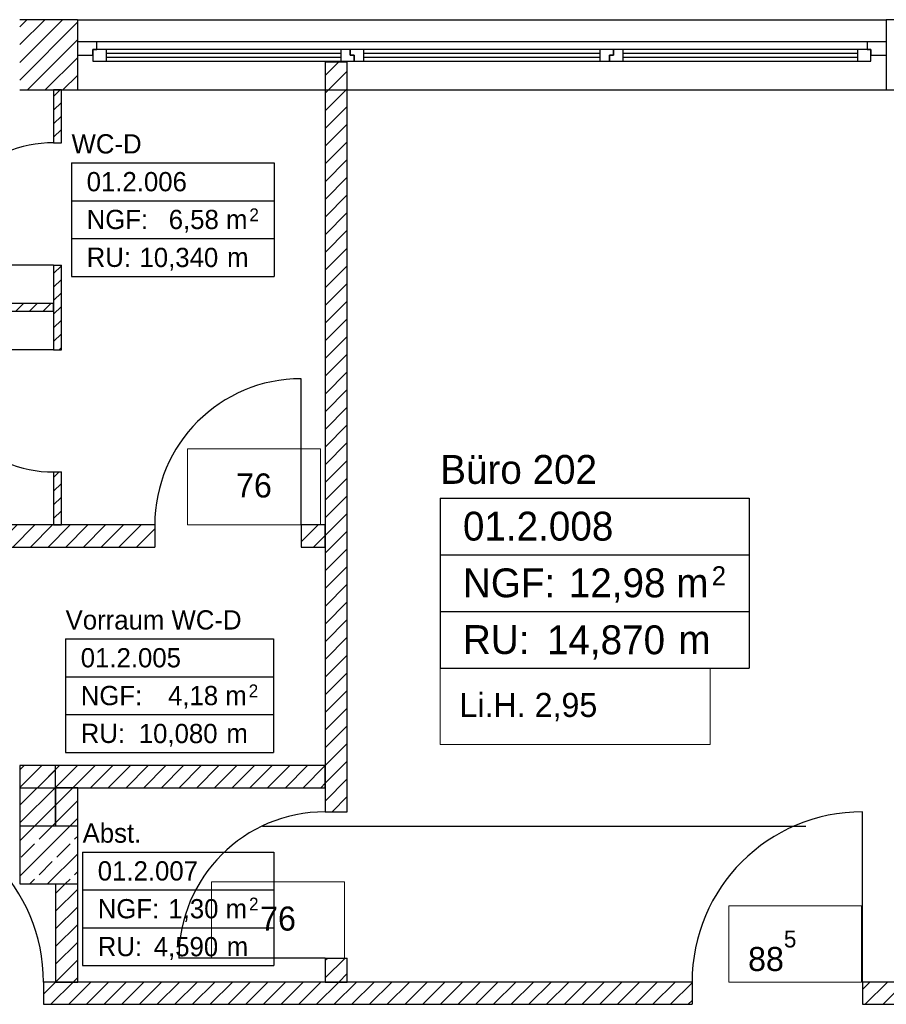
# Model space of a CAD drawing. Extents: x -28.8 to 46.3, y -2.8 to 85.1.
# Tile 6 of 16: x 9.2 to 13.7, y 36.5 to 41.6. Entities that reach past the tile are written whole.
import ezdxf

# ---------------------------------------------------------------- set-up
doc = ezdxf.new("R2010")
doc.units = 0
doc.header["$MEASUREMENT"] = 0
doc.linetypes.add('Strichlinie', pattern=[0.005644, 0.002822, -0.002822])
doc.linetypes.add('Wipeout_Contour', pattern=[1, 0, -1])
for name, color, linetype in [('2._OG_2_0', 7, 'Continuous'), ('2._OG_2_P_ZE_TEXT', 7, 'Continuous'), ('2._OG_2_R_NT_INNENWAND', 7, 'Continuous'), ('2._OG_2_R_TR_AUSSENWAND', 7, 'Continuous'), ('2._OG_2_R_TR_INNENWAND', 7, 'Continuous'), ('2._OG_2_R_TR_STUETZE', 7, 'Continuous'), ('2._OG_2_R_TR_UNTERZUG', 7, 'Continuous'), ('2._OG_2_Räume', 7, 'Continuous')]:
    doc.layers.add(name, color=color, linetype=linetype)
doc.styles.add('ERSTELLTER_STIL_1', font='txt')
doc.styles.add('ERSTELLTER_STIL_2', font='txt')
pattern_1 = [(45, (0, 0), (-0.04596194, 0.04596194), [])]
pattern_2 = [(45, (0, 0), (-0.03535534, 0.03535534), [])]

msp = doc.modelspace()

# ---------------------------------------------------------------- hatches: boundary and pattern name
at = {"layer": '2._OG_2_R_NT_INNENWAND', "linetype": 'Continuous', "ltscale": 1000}
h = msp.add_hatch(dxfattribs=at)
h.set_pattern_fill('MW_HLZ_0002', color=256, style=0, pattern_type=2)
h.set_pattern_definition(pattern_2)
h.paths.add_polyline_path([(9.4063, 40.9854), (9.4463, 40.9854), (9.4463, 41.26), (9.4063, 41.26)], flags=0)
h = msp.add_hatch(dxfattribs=at)
h.set_pattern_fill('MW_HLZ_0002', color=256, style=0, pattern_type=2)
h.set_pattern_definition(pattern_2)
h.paths.add_polyline_path([(9.4463, 40.3504), (9.4063, 40.3504), (9.4063, 39.9104), (9.4463, 39.9104)], flags=0)
h = msp.add_hatch(dxfattribs=at)
h.set_pattern_fill('MW_HLZ_0002', color=256, style=0, pattern_type=2)
h.set_pattern_definition(pattern_2)
h.paths.add_polyline_path([(7.9063, 40.1104), (9.4063, 40.1104), (9.4063, 40.1504), (7.9063, 40.1504)], flags=0)
h = msp.add_hatch(dxfattribs=at)
h.set_pattern_fill('MW_HLZ_0002', color=256, style=0, pattern_type=2)
h.set_pattern_definition(pattern_2)
h.paths.add_polyline_path([(9.4063, 39), (9.4463, 39), (9.4463, 39.2754), (9.4063, 39.2754)], flags=0)
at = {"layer": '2._OG_2_R_TR_AUSSENWAND', "linetype": 'Continuous', "ltscale": 1000}
h = msp.add_hatch(dxfattribs=at)
h.set_pattern_fill('MW_Kalksandstein_0002', color=256, style=0, pattern_type=2)
h.set_pattern_definition(pattern_1)
h.paths.add_polyline_path([(9.23, 41.51), (9.23, 41.44), (9.23, 41.26), (9.53, 41.26), (9.53, 41.44), (9.53, 41.51), (9.53, 41.625), (9.23, 41.625)], flags=0)
at = {"layer": '2._OG_2_R_TR_INNENWAND', "linetype": 'Continuous', "ltscale": 1000}
h = msp.add_hatch(dxfattribs=at)
h.set_pattern_fill('MW_Kalksandstein_0002', color=256, style=0, pattern_type=2)
h.set_pattern_definition(pattern_1)
h.paths.add_polyline_path([(5.7313, 38.885), (9.9313, 38.885), (9.9313, 39), (5.7313, 39)], flags=0)
h = msp.add_hatch(dxfattribs=at)
h.set_pattern_fill('MW_Kalksandstein_0002', color=256, style=0, pattern_type=2)
h.set_pattern_definition(pattern_1)
h.paths.add_polyline_path([(10.6913, 39), (10.6913, 38.885), (10.8163, 38.885), (10.8163, 39)], flags=0)
h = msp.add_hatch(dxfattribs=at)
h.set_pattern_fill('MW_Kalksandstein_0002', color=256, style=0, pattern_type=2)
h.set_pattern_definition(pattern_1)
h.paths.add_polyline_path([(9.2313, 37.635), (10.8163, 37.635), (10.8163, 37.75), (9.2313, 37.75)], flags=0)
h = msp.add_hatch(dxfattribs=at)
h.set_pattern_fill('MW_Kalksandstein_0002', color=256, style=0, pattern_type=2)
h.set_pattern_definition(pattern_1)
h.paths.add_polyline_path([(9.4163, 37.75), (9.2313, 37.75), (9.2313, 37.435), (9.4163, 37.435)], flags=0)
h = msp.add_hatch(dxfattribs=at)
h.set_pattern_fill('MW_Kalksandstein_0002', color=256, style=0, pattern_type=2)
h.set_pattern_definition(pattern_1)
h.paths.add_polyline_path([(9.4163, 37.435), (9.5313, 37.435), (9.5313, 37.635), (9.4163, 37.635)], flags=0)
h = msp.add_hatch(dxfattribs=at)
h.set_pattern_fill('MW_Kalksandstein_0002', color=256, style=0, pattern_type=2)
h.set_pattern_definition(pattern_1)
h.paths.add_polyline_path([(9.4163, 36.625), (9.5313, 36.625), (9.5313, 37.135), (9.4163, 37.135)], flags=0)
h = msp.add_hatch(dxfattribs=at)
h.set_pattern_fill('MW_Kalksandstein_0002', color=256, style=0, pattern_type=2)
h.set_pattern_definition(pattern_1)
h.paths.add_polyline_path([(10.8163, 36.625), (10.9313, 36.625), (10.9313, 36.75), (10.8163, 36.75)], flags=0)
h = msp.add_hatch(dxfattribs=at)
h.set_pattern_fill('MW_Kalksandstein_0002', color=256, style=0, pattern_type=2)
h.set_pattern_definition(pattern_1)
h.paths.add_polyline_path([(12.7213, 36.625), (9.3538, 36.625), (9.3538, 36.51), (12.7213, 36.51)], flags=0)
h = msp.add_hatch(dxfattribs=at)
h.set_pattern_fill('MW_Kalksandstein_0002', color=256, style=0, pattern_type=2)
h.set_pattern_definition(pattern_1)
h.paths.add_polyline_path([(13.6063, 36.625), (13.6063, 36.51), (14.1563, 36.51), (14.1563, 36.625)], flags=0)
at = {"layer": '2._OG_2_R_TR_STUETZE', "linetype": 'Continuous', "ltscale": 1000}
h = msp.add_hatch(dxfattribs=at)
h.set_pattern_fill('Beton__Stahlbeton_0002', color=256, style=0, pattern_type=2)
h.set_pattern_definition([(45, (0, 0), (-0.0919239, 0.0919239), []), (45, (-0.04596, 0.04596), (-0.0919239, 0.0919239), [0.0975, -0.0325])])
h.paths.add_polyline_path([(9.2313, 37.135), (9.5313, 37.135), (9.5313, 37.435), (9.2313, 37.435)], flags=0)

# ---------------------------------------------------------------- linework, layer by layer
at = {"layer": '2._OG_2_0', "linetype": 'Continuous', "ltscale": 1000}
for p, q in [((9.53, 41.625), (9.53, 41.51)), ((13.73, 41.625), (13.73, 41.51)), ((9.53, 41.51), (9.53, 41.44)), ((13.73, 41.51), (13.73, 41.44)), ((9.53, 41.44), (9.53, 41.26)), ((13.73, 41.44), (13.73, 41.26)), ((9.4063, 40.9854), (9.4463, 40.9854)), ((9.4063, 40.3504), (9.4463, 40.3504)), ((9.4063, 39.9104), (9.4463, 39.9104)), ((9.4063, 39.2754), (9.4463, 39.2754)), ((9.9313, 39), (9.9313, 38.885)), ((10.6913, 39), (10.6913, 38.885)), ((10.8163, 37.51), (10.9313, 37.51)), ((10.8163, 36.75), (10.9313, 36.75)), ((9.3538, 36.625), (9.3538, 36.51)), ((12.7213, 36.625), (12.7213, 36.51)), ((13.6063, 36.625), (13.6063, 36.51))]:
    msp.add_line(p, q, dxfattribs=at)
at = {"layer": '2._OG_2_P_ZE_TEXT', "color": 255, "linetype": 'Continuous', "lineweight": 18, "ltscale": 1000}
for p, q in [((10.7913, 39.3964), (10.1015, 39.3964)), ((10.1015, 39.3964), (10.1015, 39)), ((10.7913, 39), (10.7913, 39.3964)), ((10.1015, 39), (10.7913, 39)), ((12.8149, 38.2562), (11.4138, 38.2562)), ((11.4138, 38.2562), (11.4138, 37.8598)), ((12.8149, 37.8598), (12.8149, 38.2562)), ((11.4138, 37.8598), (12.8149, 37.8598)), ((10.9163, 37.1464), (10.2265, 37.1464)), ((10.2265, 37.1464), (10.2265, 36.75)), ((10.9163, 36.75), (10.9163, 37.1464)), ((13.602, 37.0214), (12.9122, 37.0214)), ((12.9122, 37.0214), (12.9122, 36.625)), ((13.602, 36.625), (13.602, 37.0214)), ((10.2265, 36.75), (10.9163, 36.75)), ((12.9122, 36.625), (13.602, 36.625))]:
    msp.add_line(p, q, dxfattribs=at)
at = {"layer": '2._OG_2_R_NT_INNENWAND', "linetype": 'Continuous', "ltscale": 1000}
for p, q in [((9.4463, 41.26), (9.4063, 41.26)), ((9.4063, 41.26), (9.4063, 40.9854)), ((9.4463, 40.9854), (9.4463, 41.26)), ((9.4063, 40.3504), (8.7713, 40.3504)), ((9.4063, 40.3504), (9.4063, 39.9104)), ((9.4463, 39.9104), (9.4463, 40.3504)), ((9.4063, 40.1504), (7.9063, 40.1504)), ((7.9063, 40.1104), (9.4063, 40.1104)), ((9.4063, 40.1104), (9.4063, 40.1504)), ((9.4063, 39.9104), (8.7713, 39.9104)), ((9.4063, 39.2754), (9.4063, 39)), ((9.4463, 39), (9.4463, 39.2754)), ((9.4063, 39), (9.4463, 39))]:
    msp.add_line(p, q, dxfattribs=at)
for centre, start, end in [((9.4063, 40.3504), 90, 180), ((9.4063, 39.9104), 180, 270)]:
    msp.add_arc(centre, 0.635, start, end, dxfattribs=at)
at = {"layer": '2._OG_2_R_TR_AUSSENWAND', "linetype": 'Continuous', "ltscale": 1000}
for p, q in [((9.53, 41.625), (9.23, 41.625)), ((9.53, 41.625), (13.73, 41.625)), ((14.03, 41.625), (13.73, 41.625)), ((9.23, 41.26), (9.53, 41.26)), ((9.53, 41.26), (13.73, 41.26)), ((13.73, 41.26), (14.03, 41.26))]:
    msp.add_line(p, q, dxfattribs=at)
at = {"layer": '2._OG_2_R_TR_INNENWAND', "linetype": 'Continuous', "ltscale": 1000}
for p, q in [((10.6913, 39), (10.6913, 39.76)), ((9.9313, 39), (5.7313, 39)), ((10.8163, 39), (10.6913, 39)), ((10.8163, 38.885), (10.8163, 39)), ((5.7313, 38.885), (9.9313, 38.885)), ((10.6913, 38.885), (10.8163, 38.885)), ((10.8163, 37.75), (9.2313, 37.75)), ((9.2313, 37.75), (9.2313, 37.635)), ((9.4163, 37.75), (9.2313, 37.75)), ((9.2313, 37.75), (9.2313, 37.435)), ((9.4163, 37.435), (9.4163, 37.75)), ((10.8163, 37.635), (10.8163, 37.75)), ((9.2313, 37.635), (10.8163, 37.635)), ((9.5313, 37.635), (9.4163, 37.635)), ((9.4163, 37.635), (9.4163, 37.435)), ((9.5313, 36.625), (9.5313, 37.635)), ((13.6063, 36.625), (13.6063, 37.51)), ((9.4163, 37.135), (9.4163, 36.625)), ((10.8163, 36.75), (10.0563, 36.75)), ((10.8163, 36.75), (10.8163, 36.625)), ((10.9313, 36.625), (10.9313, 36.75)), ((12.7213, 36.625), (9.3538, 36.625)), ((9.4163, 36.625), (9.5313, 36.625)), ((10.8163, 36.625), (10.9313, 36.625)), ((14.1563, 36.625), (13.6063, 36.625)), ((9.3538, 36.51), (12.7213, 36.51)), ((13.6063, 36.51), (14.1563, 36.51))]:
    msp.add_line(p, q, dxfattribs=at)
for centre, radius, start, end in [((10.6913, 39), 0.76, 90, 180), ((8.4688, 36.625), 0.885, 0, 90), ((10.8163, 36.75), 0.76, 90, 180), ((13.6063, 36.625), 0.885, 90, 180)]:
    msp.add_arc(centre, radius, start, end, dxfattribs=at)
at = {"layer": '2._OG_2_R_TR_STUETZE', "linetype": 'Continuous', "ltscale": 1000}
for p, q in [((9.2313, 37.435), (9.2313, 37.135)), ((9.5313, 37.435), (9.2313, 37.435)), ((9.5313, 37.135), (9.5313, 37.435)), ((9.2313, 37.135), (9.5313, 37.135))]:
    msp.add_line(p, q, dxfattribs=at)
at = {"layer": '2._OG_2_R_TR_UNTERZUG', "linetype": 'Strichlinie', "ltscale": 1000}
msp.add_line((4.8463, 37.435), (36.26, 37.435), dxfattribs=at)
at = {"layer": '2._OG_2_Räume', "linetype": 'Continuous', "ltscale": 1000}
for p, q in [((9.4992, 40.881), (9.4992, 40.2917)), ((9.4992, 40.881), (10.5517, 40.881)), ((10.5517, 40.881), (10.5517, 40.2917)), ((9.4992, 40.6846), (10.5517, 40.6846)), ((9.4992, 40.4882), (10.5517, 40.4882)), ((9.4992, 40.2917), (10.5517, 40.2917)), ((11.4138, 39.1401), (11.4138, 38.2562)), ((11.4138, 39.1401), (13.0173, 39.1401)), ((13.0173, 39.1401), (13.0173, 38.2562)), ((11.4138, 38.8455), (13.0173, 38.8455)), ((11.4138, 38.5509), (13.0173, 38.5509)), ((9.4683, 38.4079), (9.4683, 37.8186)), ((9.4683, 38.4079), (10.5481, 38.4079)), ((10.5481, 38.4079), (10.5481, 37.8186)), ((9.4683, 38.2114), (10.5481, 38.2114)), ((11.4138, 38.2562), (13.0173, 38.2562)), ((9.4683, 38.015), (10.5481, 38.015)), ((9.4683, 37.8186), (10.5481, 37.8186)), ((9.5567, 37.3005), (9.5567, 36.7112)), ((9.5567, 37.3005), (10.5498, 37.3005)), ((10.5498, 37.3005), (10.5498, 36.7112)), ((9.5567, 37.104), (10.5498, 37.104)), ((9.5567, 36.9076), (10.5498, 36.9076)), ((9.5567, 36.7112), (10.5498, 36.7112))]:
    msp.add_line(p, q, dxfattribs=at)

# ---------------------------------------------------------------- texts
at = {"layer": '2._OG_2_P_ZE_TEXT', "linetype": 'Continuous', "char_height": 0.125, "style": 'ERSTELLTER_STIL_2'}
for s, insert, attachment_point in [('{76}', (10.4464, 39.2679), 2), ('{Li.H. 2,95}', (11.5138, 38.1276), 1), ('{76}', (10.5714, 37.0179), 2), ('{88\\A1{\\H0.7x;\\S5^  ;}}', (13.0122, 36.8929), 1)]:
    msp.add_mtext(s, dxfattribs=dict(at, insert=insert, attachment_point=attachment_point))
at = {"layer": '2._OG_2_Räume', "linetype": 'Continuous'}
for s, insert, char_height, attachment_point, style in [('{WC-D   }', (9.4992, 41.03), 0.1, 1, 'ERSTELLTER_STIL_1'), ('{01.2.006 }', (9.5777, 40.8336), 0.1, 1, 'ERSTELLTER_STIL_2'), ('{NGF: }', (9.5777, 40.6372), 0.1, 1, 'ERSTELLTER_STIL_2'), ('{6,58 m}', (10.0038, 40.6372), 0.1, 1, 'ERSTELLTER_STIL_2'), ('{2}', (10.4225, 40.6448), 0.06667, 1, 'ERSTELLTER_STIL_2'), ('{RU: }', (9.5777, 40.4407), 0.1, 1, 'ERSTELLTER_STIL_2'), ('{10,340}', (9.852, 40.3213), 0.1, 7, 'ERSTELLTER_STIL_2'), ('{ m}', (10.2698, 40.4407), 0.1, 1, 'ERSTELLTER_STIL_2'), ('{Büro 202}', (11.4138, 39.3637), 0.15, 1, 'ERSTELLTER_STIL_1'), ('{01.2.008 }', (11.5317, 39.069), 0.15, 1, 'ERSTELLTER_STIL_2'), ('{NGF: }', (11.5317, 38.7744), 0.15, 1, 'ERSTELLTER_STIL_2'), ('{12,98 m}', (12.0816, 38.7744), 0.15, 1, 'ERSTELLTER_STIL_2'), ('{2}', (12.8236, 38.7858), 0.1, 1, 'ERSTELLTER_STIL_2'), ('{Vorraum WC-D   }', (9.4683, 38.5569), 0.1, 1, 'ERSTELLTER_STIL_1'), ('{RU: }', (11.5317, 38.4797), 0.15, 1, 'ERSTELLTER_STIL_2'), ('{14,870}', (11.9678, 38.3006), 0.15, 7, 'ERSTELLTER_STIL_2'), ('{ m}', (12.5945, 38.4797), 0.15, 1, 'ERSTELLTER_STIL_2'), ('{01.2.005 }', (9.5469, 38.3604), 0.1, 1, 'ERSTELLTER_STIL_2'), ('{NGF: }', (9.5469, 38.164), 0.1, 1, 'ERSTELLTER_STIL_2'), ('{4,18 m}', (10.0002, 38.164), 0.1, 1, 'ERSTELLTER_STIL_2'), ('{2}', (10.4189, 38.1716), 0.06667, 1, 'ERSTELLTER_STIL_2'), ('{RU: }', (9.5469, 37.9676), 0.1, 1, 'ERSTELLTER_STIL_2'), ('{10,080}', (9.8484, 37.8482), 0.1, 7, 'ERSTELLTER_STIL_2'), ('{ m}', (10.2662, 37.9676), 0.1, 1, 'ERSTELLTER_STIL_2'), ('{Abst.}', (9.5567, 37.4495), 0.1, 1, 'ERSTELLTER_STIL_1'), ('{01.2.007 }', (9.6353, 37.2531), 0.1, 1, 'ERSTELLTER_STIL_2'), ('{NGF: }', (9.6353, 37.0566), 0.1, 1, 'ERSTELLTER_STIL_2'), ('{1,30 m}', (10.0019, 37.0566), 0.1, 1, 'ERSTELLTER_STIL_2'), ('{2}', (10.4207, 37.0642), 0.06667, 1, 'ERSTELLTER_STIL_2'), ('{RU: }', (9.6353, 36.8602), 0.1, 1, 'ERSTELLTER_STIL_2'), ('{4,590}', (9.926, 36.7408), 0.1, 7, 'ERSTELLTER_STIL_2'), ('{ m}', (10.268, 36.8602), 0.1, 1, 'ERSTELLTER_STIL_2')]:
    msp.add_mtext(s, dxfattribs=dict(at, insert=insert, char_height=char_height, attachment_point=attachment_point, style=style))

# ---------------------------------------------------------------- wipeouts: each hides what was drawn before it
at = {"color": 254, "linetype": 'Wipeout_Contour', "lineweight": 0, "ltscale": 172.516087}
msp.add_wipeout([(9.63, 41.51), (9.63, 41.47), (13.63, 41.47), (13.63, 41.51)], dxfattribs=at).dxf.layer = '2._OG_2_R_TR_AUSSENWAND'

# ---------------------------------------------------------------- next in the draw order: wipeouts: each hides what was drawn before it
at = {"color": 254, "linetype": 'Wipeout_Contour', "lineweight": 0, "ltscale": 255.144268}
msp.add_wipeout([(9.53, 41.44), (9.61, 41.44), (9.61, 41.47), (9.63, 41.47), (9.63, 41.51), (9.53, 41.51)], dxfattribs=at).dxf.layer = '2._OG_2_R_TR_AUSSENWAND'
at = {"color": 254, "linetype": 'Wipeout_Contour', "lineweight": 0, "ltscale": 262.072527}
msp.add_wipeout([(13.73, 41.51), (13.63, 41.51), (13.63, 41.47), (13.65, 41.47), (13.65, 41.44), (13.73, 41.44)], dxfattribs=at).dxf.layer = '2._OG_2_R_TR_AUSSENWAND'
at = {"color": 254, "linetype": 'Wipeout_Contour', "lineweight": 0, "ltscale": 170.891104}
msp.add_wipeout([(9.68, 41.47), (9.68, 41.45), (10.8967, 41.45), (10.8967, 41.47)], dxfattribs=at).dxf.layer = '2._OG_2_R_TR_AUSSENWAND'
at = {"color": 254, "linetype": 'Wipeout_Contour', "lineweight": 0, "ltscale": 172.261442}
msp.add_wipeout([(11.0167, 41.47), (11.0167, 41.45), (12.2433, 41.45), (12.2433, 41.47)], dxfattribs=at).dxf.layer = '2._OG_2_R_TR_AUSSENWAND'
at = {"color": 254, "linetype": 'Wipeout_Contour', "lineweight": 0, "ltscale": 173.786385}
msp.add_wipeout([(12.3633, 41.47), (12.3633, 41.45), (13.58, 41.45), (13.58, 41.47)], dxfattribs=at).dxf.layer = '2._OG_2_R_TR_AUSSENWAND'

# ---------------------------------------------------------------- next in the draw order: linework, layer by layer
at = {"layer": '2._OG_2_R_TR_AUSSENWAND', "linetype": 'Continuous', "ltscale": 1000}
for p, q in [((9.63, 41.51), (9.53, 41.51)), ((9.53, 41.51), (9.53, 41.44)), ((13.63, 41.51), (9.63, 41.51)), ((13.73, 41.51), (13.63, 41.51)), ((13.73, 41.51), (13.73, 41.44))]:
    msp.add_line(p, q, dxfattribs=at)

# ---------------------------------------------------------------- next in the draw order: wipeouts: each hides what was drawn before it
at = {"color": 254, "linetype": 'Wipeout_Contour', "lineweight": 0, "ltscale": 170.73583}
msp.add_wipeout([(9.68, 41.43), (9.68, 41.41), (10.8967, 41.41), (10.8967, 41.43)], dxfattribs=at).dxf.layer = '2._OG_2_R_TR_AUSSENWAND'
at = {"color": 254, "linetype": 'Wipeout_Contour', "lineweight": 0, "ltscale": 172.107403}
msp.add_wipeout([(11.0167, 41.43), (11.0167, 41.41), (12.2433, 41.41), (12.2433, 41.43)], dxfattribs=at).dxf.layer = '2._OG_2_R_TR_AUSSENWAND'
at = {"color": 254, "linetype": 'Wipeout_Contour', "lineweight": 0, "ltscale": 173.633699}
msp.add_wipeout([(12.3633, 41.43), (12.3633, 41.41), (13.58, 41.41), (13.58, 41.43)], dxfattribs=at).dxf.layer = '2._OG_2_R_TR_AUSSENWAND'

# ---------------------------------------------------------------- next in the draw order: linework, layer by layer
at = {"layer": '2._OG_2_R_TR_INNENWAND', "linetype": 'Continuous', "ltscale": 1000}
msp.add_line((10.8163, 41.4036), (10.8163, 37.51), dxfattribs=at)

# ---------------------------------------------------------------- next in the draw order: wipeouts: each hides what was drawn before it
at = {"color": 254, "linetype": 'Wipeout_Contour', "lineweight": 0, "ltscale": 170.201599}
msp.add_wipeout([(9.61, 41.47), (9.61, 41.41), (9.68, 41.41), (9.68, 41.47)], dxfattribs=at).dxf.layer = '2._OG_2_R_TR_AUSSENWAND'
at = {"color": 254, "linetype": 'Wipeout_Contour', "lineweight": 0, "ltscale": 257.054889}
msp.add_wipeout([(10.9467, 41.47), (10.8967, 41.47), (10.8967, 41.41), (10.9667, 41.41), (10.9667, 41.44), (10.9467, 41.44)], dxfattribs=at).dxf.layer = '2._OG_2_R_TR_AUSSENWAND'
at = {"color": 254, "linetype": 'Wipeout_Contour', "lineweight": 0, "ltscale": 259.223484}
msp.add_wipeout([(12.2933, 41.44), (12.3133, 41.44), (12.3133, 41.47), (12.2433, 41.47), (12.2433, 41.41), (12.2933, 41.41)], dxfattribs=at).dxf.layer = '2._OG_2_R_TR_AUSSENWAND'
at = {"color": 254, "linetype": 'Wipeout_Contour', "lineweight": 0, "ltscale": 174.487765}
msp.add_wipeout([(13.58, 41.47), (13.58, 41.41), (13.65, 41.41), (13.65, 41.47)], dxfattribs=at).dxf.layer = '2._OG_2_R_TR_AUSSENWAND'

# ---------------------------------------------------------------- next in the draw order: linework, layer by layer
at = {"layer": '2._OG_2_R_TR_AUSSENWAND', "linetype": 'Continuous', "ltscale": 1000}
for p, q in [((9.63, 41.47), (9.63, 41.51)), ((13.63, 41.51), (13.63, 41.47)), ((9.53, 41.44), (9.61, 41.44)), ((9.61, 41.44), (9.61, 41.47)), ((9.61, 41.47), (9.63, 41.47)), ((9.61, 41.47), (9.61, 41.41)), ((13.63, 41.47), (13.65, 41.47)), ((13.65, 41.47), (13.65, 41.44)), ((13.65, 41.41), (13.65, 41.47)), ((13.65, 41.44), (13.73, 41.44))]:
    msp.add_line(p, q, dxfattribs=at)

# ---------------------------------------------------------------- next in the draw order: wipeouts: each hides what was drawn before it
at = {"color": 254, "linetype": 'Wipeout_Contour', "lineweight": 0, "ltscale": 170.813466}
msp.add_wipeout([(9.68, 41.43), (10.8967, 41.43), (10.8967, 41.45), (9.68, 41.45)], dxfattribs=at).dxf.layer = '2._OG_2_R_TR_AUSSENWAND'
at = {"color": 254, "linetype": 'Wipeout_Contour', "lineweight": 0, "ltscale": 257.335268}
msp.add_wipeout([(10.9667, 41.41), (11.0167, 41.41), (11.0167, 41.47), (10.9467, 41.47), (10.9467, 41.44), (10.9667, 41.44)], dxfattribs=at).dxf.layer = '2._OG_2_R_TR_AUSSENWAND'
at = {"color": 254, "linetype": 'Wipeout_Contour', "lineweight": 0, "ltscale": 259.535778}
msp.add_wipeout([(12.3133, 41.44), (12.2933, 41.44), (12.2933, 41.41), (12.3633, 41.41), (12.3633, 41.47), (12.3133, 41.47)], dxfattribs=at).dxf.layer = '2._OG_2_R_TR_AUSSENWAND'

# ---------------------------------------------------------------- next in the draw order: hatches: boundary and pattern name
at = {"layer": '2._OG_2_R_TR_INNENWAND', "linetype": 'Continuous', "ltscale": 1000}
h = msp.add_hatch(dxfattribs=at)
h.set_pattern_fill('MW_Kalksandstein_0002', color=256, style=0, pattern_type=2)
h.set_pattern_definition(pattern_1)
h.paths.add_polyline_path([(10.8163, 41.4036), (10.8163, 37.51), (10.9313, 37.51), (10.9313, 41.4036)], flags=0)

# ---------------------------------------------------------------- next in the draw order: linework, layer by layer
at = {"layer": '2._OG_2_R_TR_AUSSENWAND', "linetype": 'Continuous', "ltscale": 1000}
for p, q in [((9.68, 41.47), (9.61, 41.47)), ((10.8967, 41.47), (9.68, 41.47)), ((9.68, 41.41), (9.68, 41.47)), ((10.8967, 41.45), (9.68, 41.45)), ((10.9467, 41.47), (10.8967, 41.47)), ((10.8967, 41.47), (10.8967, 41.41)), ((10.9467, 41.44), (10.9467, 41.47)), ((10.9467, 41.47), (10.9467, 41.44)), ((10.9667, 41.44), (10.9467, 41.44)), ((10.9467, 41.44), (10.9667, 41.44)), ((10.9667, 41.41), (10.9667, 41.44)), ((10.9667, 41.44), (10.9667, 41.41)), ((12.2933, 41.44), (12.3133, 41.44)), ((12.2933, 41.41), (12.2933, 41.44)), ((12.3133, 41.44), (12.2933, 41.44)), ((12.2933, 41.44), (12.2933, 41.41)), ((12.3133, 41.44), (12.3133, 41.47)), ((12.3133, 41.47), (12.3133, 41.44)), ((9.61, 41.41), (9.68, 41.41)), ((9.68, 41.43), (10.8967, 41.43)), ((9.68, 41.41), (10.8967, 41.41)), ((10.8967, 41.41), (10.9667, 41.41))]:
    msp.add_line(p, q, dxfattribs=at)
at = {"layer": '2._OG_2_R_TR_INNENWAND', "linetype": 'Continuous', "ltscale": 1000}
for p, q in [((10.9313, 41.4036), (10.8163, 41.4036)), ((10.9313, 37.51), (10.9313, 41.4036))]:
    msp.add_line(p, q, dxfattribs=at)

# ---------------------------------------------------------------- next in the draw order: wipeouts: each hides what was drawn before it
at = {"color": 254, "linetype": 'Wipeout_Contour', "lineweight": 0, "ltscale": 172.184421}
msp.add_wipeout([(11.0167, 41.43), (12.2433, 41.43), (12.2433, 41.45), (11.0167, 41.45)], dxfattribs=at).dxf.layer = '2._OG_2_R_TR_AUSSENWAND'
at = {"color": 254, "linetype": 'Wipeout_Contour', "lineweight": 0, "ltscale": 173.71004}
msp.add_wipeout([(12.3633, 41.43), (13.58, 41.43), (13.58, 41.45), (12.3633, 41.45)], dxfattribs=at).dxf.layer = '2._OG_2_R_TR_AUSSENWAND'

# ---------------------------------------------------------------- next in the draw order: linework, layer by layer
at = {"layer": '2._OG_2_R_TR_AUSSENWAND', "linetype": 'Continuous', "ltscale": 1000}
for p, q in [((11.0167, 41.47), (10.9467, 41.47)), ((12.2433, 41.47), (11.0167, 41.47)), ((11.0167, 41.41), (11.0167, 41.47)), ((12.2433, 41.45), (11.0167, 41.45)), ((12.3133, 41.47), (12.2433, 41.47)), ((12.2433, 41.47), (12.2433, 41.41)), ((12.3633, 41.47), (12.3133, 41.47)), ((13.58, 41.47), (12.3633, 41.47)), ((12.3633, 41.41), (12.3633, 41.47)), ((13.58, 41.45), (12.3633, 41.45)), ((13.58, 41.47), (13.58, 41.41)), ((13.65, 41.47), (13.58, 41.47)), ((10.9667, 41.41), (11.0167, 41.41)), ((11.0167, 41.43), (12.2433, 41.43)), ((11.0167, 41.41), (12.2433, 41.41)), ((12.2433, 41.41), (12.2933, 41.41)), ((12.2933, 41.41), (12.3633, 41.41)), ((12.3633, 41.43), (13.58, 41.43)), ((12.3633, 41.41), (13.58, 41.41)), ((13.58, 41.41), (13.65, 41.41))]:
    msp.add_line(p, q, dxfattribs=at)

doc.saveas('drawing.dxf')
